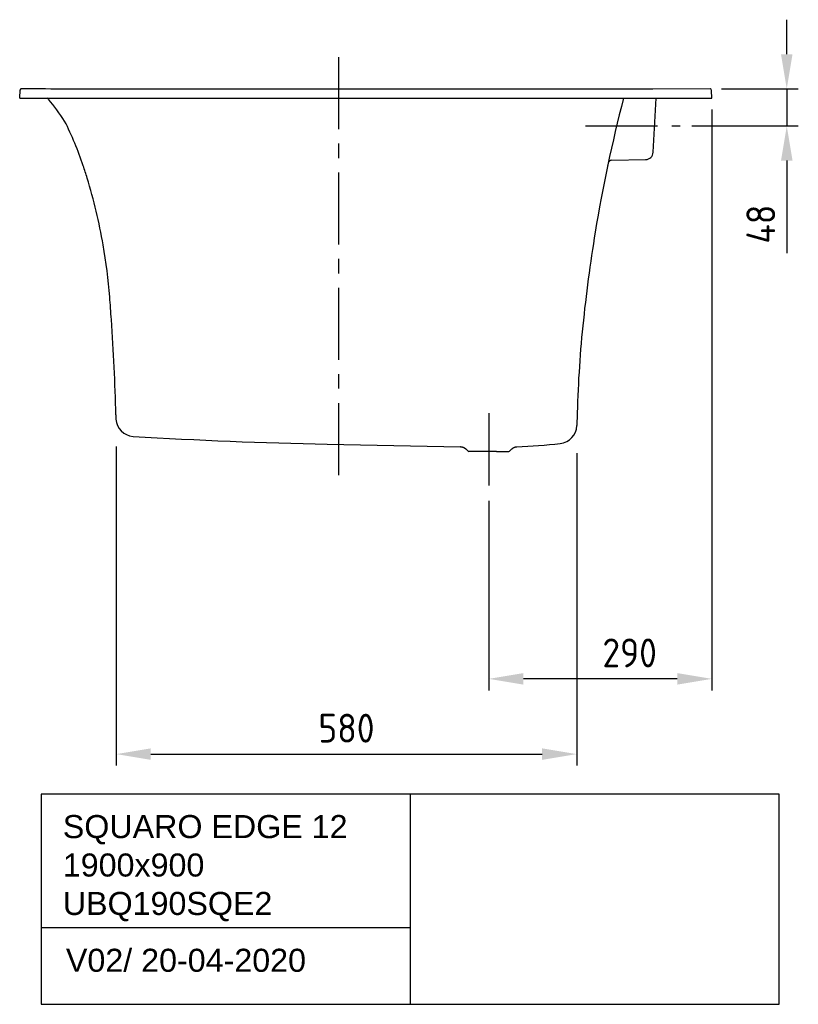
# Model space of a CAD drawing. Extents: x 5157 to 8704, y 1012 to 3767.
# Tile 3 of 3: x 7691 to 8704, y 1012 to 2293. Entities that reach past the tile are written whole.
import ezdxf

# ---------------------------------------------------------------- set-up
doc = ezdxf.new("R2010")
doc.units = 0
doc.header["$LTSCALE"] = 75
doc.header["$MEASUREMENT"] = 0
doc.linetypes.add('CENTER', pattern=[2, 1.25, -0.25, 0.25, -0.25])
doc.layers.get('DEFPOINTS').update_dxf_attribs({"linetype": 'CONTINUOUS'})
doc.layers.add('HARTLIJN', color=7, linetype='CENTER')
doc.layers.add('PEN1', color=7, linetype='CONTINUOUS')
doc.styles.add('ISO', font='ISO')
doc.styles.add('iso_text', font='isocp.shx')
doc.dimstyles.new('H2_5OS15', dxfattribs={"dimscale": 15, "dimtxt": 2.5, "dimasz": 3, "dimexe": 1, "dimexo": 1, "dimgap": 1, "dimtad": 1, "dimdec": 0, "dimdsep": 46, "dimtxsty": 'ISO', "dimcen": 0, "dimdle": 1.3, "dimclrd": 256, "dimclre": 256, "dimclrt": 7, "dimadec": 0, "dimazin": 0, "dimtfac": 0.714286, "dimtdec": 0, "dimtmove": 0, "dimatfit": 3, "dimfxl": 1, "dimtvp": 1, "dimtolj": 1, "dimarcsym": 0})

# ---------------------------------------------------------------- blocks, each defined once
blk = doc.blocks.new('*D69')
at = {"layer": 'DEFPOINTS', "color": 0}
for p in [(7816.600253, 1752.770747), (8415.366707, 1744.385167), (8415.366707, 1337.766678)]:
    blk.add_point(p, dxfattribs=at)
at = {"layer": 'PEN1', "lineweight": -2}
for p, q in [((7816.600253, 1737.770747), (7816.600253, 1322.766678)), ((8415.366707, 1729.385167), (8415.366707, 1322.766678)), ((7861.600253, 1337.766678), (8370.366707, 1337.766678))]:
    blk.add_line(p, q, dxfattribs=at)
at = {"layer": 'PEN1'}
for points in [[(7861.600253, 1345.266678), (7861.600253, 1330.266678), (7816.600253, 1337.766678)], [(8370.366707, 1345.266678), (8370.366707, 1330.266678), (8415.366707, 1337.766678)]]:
    blk.add_solid(points, dxfattribs=at)
at = {"layer": 'PEN1', "color": 7, "insert": (8115.98348, 1371.516678), "char_height": 37.5, "attachment_point": 5, "style": 'ISO'}
blk.add_mtext('\\A1;{\\Fiso;580}', dxfattribs=at)
blk = doc.blocks.new('*D74')
at = {"layer": 'DEFPOINTS', "color": 0}
for p in [(8591.095707, 2191.072481), (8301.095707, 1682.052897), (8301.095707, 1435.653668)]:
    blk.add_point(p, dxfattribs=at)
at = {"layer": 'PEN1', "lineweight": -2}
for p, q in [((8591.095707, 2176.072481), (8591.095707, 1420.653668)), ((8301.095707, 1667.052897), (8301.095707, 1420.653668)), ((8546.095707, 1435.653668), (8346.095707, 1435.653668))]:
    blk.add_line(p, q, dxfattribs=at)
at = {"layer": 'PEN1'}
for points in [[(8346.095707, 1443.153668), (8346.095707, 1428.153668), (8301.095707, 1435.653668)], [(8546.095707, 1443.153668), (8546.095707, 1428.153668), (8591.095707, 1435.653668)]]:
    blk.add_solid(points, dxfattribs=at)
at = {"layer": 'PEN1', "color": 7, "insert": (8484.202649, 1469.403668), "char_height": 37.5, "attachment_point": 5, "style": 'ISO'}
blk.add_mtext('\\A1;290', dxfattribs=at)
blk = doc.blocks.new('*D75')
at = {"layer": 'DEFPOINTS', "color": 0}
for p in [(8588.714037, 2203.06563), (8688.525738, 2203.06563), (8549.913546, 2154.875277)]:
    blk.add_point(p, dxfattribs=at)
at = {"layer": 'PEN1', "lineweight": -2}
for p, q in [((8688.525738, 2248.06563), (8688.525738, 2293.06563)), ((8603.714037, 2203.06563), (8703.525738, 2203.06563)), ((8688.525738, 2203.06563), (8688.525738, 2154.875277)), ((8564.913546, 2154.875277), (8703.525738, 2154.875277)), ((8688.525738, 2109.875277), (8688.525738, 1989.339563))]:
    blk.add_line(p, q, dxfattribs=at)
at = {"layer": 'PEN1'}
for points in [[(8681.025738, 2248.06563), (8696.025738, 2248.06563), (8688.525738, 2203.06563)], [(8681.025738, 2109.875277), (8696.025738, 2109.875277), (8688.525738, 2154.875277)]]:
    blk.add_solid(points, dxfattribs=at)
at = {"layer": 'PEN1', "color": 7, "insert": (8654.775738, 2027.10742), "char_height": 37.5, "attachment_point": 5, "rotation": 90, "style": 'ISO'}
blk.add_mtext('\\A1;48', dxfattribs=at)

msp = doc.modelspace()

# ---------------------------------------------------------------- linework, layer by layer
at = {"layer": 'HARTLIJN'}
for p, q in [((8106.1, 1700.63), (8106.1, 2261.03)), ((8426.76, 2154.88), (8549.91, 2154.88)), ((8301.1, 1781.09), (8301.1, 1682.05))]:
    msp.add_line(p, q, dxfattribs=at)
at = {"layer": 'PEN1'}
for p, q in [((7693.42, 2203.07), (7693.41, 2203.07)), ((7693.44, 2203.07), (7693.42, 2203.07)), ((7693.46, 2203.07), (7693.44, 2203.07)), ((7693.59, 2203.07), (7693.47, 2203.07)), ((7693.63, 2203.07), (7693.59, 2203.07)), ((7693.65, 2203.07), (7693.63, 2203.07)), ((7693.68, 2203.07), (7693.65, 2203.07)), ((7693.81, 2203.07), (7693.78, 2203.07)), ((7694.01, 2203.07), (7693.81, 2203.07)), ((7708.08, 2203.03), (7694.01, 2203.07)), ((8504.76, 2202.88), (7731.41, 2202.91)), ((8588.71, 2203.07), (8514.55, 2202.88)), ((8588.75, 2203.07), (8588.71, 2203.07)), ((7691.1, 2191.07), (7691.55, 2201.74)), ((7691.1, 2191.07), (7698.1, 2191.07)), ((7698.1, 2191.07), (8106.1, 2191.07)), ((8106.1, 2191.07), (8584.1, 2191.07)), ((8514.55, 2202.88), (8504.76, 2202.88)), ((8514.86, 2120.56), (8518.55, 2191.07)), ((8584.1, 2191.07), (8591.1, 2191.07)), ((8591.1, 2191.07), (8590.75, 2201.11)), ((8461.09, 2110.32), (8505.05, 2111.09)), ((7816.13, 1778.87), (7816.14, 1778.28)), ((7816.14, 1778.28), (7816.23, 1774.51)), ((7816.23, 1774.51), (7816.26, 1773.61)), ((8415.6, 1765.01), (8415.61, 1765.36)), ((8091.1, 1740.89), (8264.43, 1737.65)), ((8264.46, 1737.62), (8264.45, 1737.62)), ((8264.46, 1737.62), (8264.48, 1737.62)), ((8264.48, 1737.62), (8264.52, 1737.62)), ((8271.06, 1734.74), (8273.65, 1732.16)), ((8290.95, 1731.57), (8275.06, 1731.57)), ((8290.95, 1731.57), (8275.1, 1731.57)), ((8311.24, 1731.57), (8290.95, 1731.57)), ((8311.24, 1731.57), (8290.95, 1731.57)), ((8311.24, 1731.57), (8327.1, 1731.57)), ((8311.24, 1731.57), (8327.16, 1731.57)), ((8337.56, 1737.61), (8337.63, 1737.61)), ((8337.63, 1737.61), (8337.68, 1737.62)), ((8337.68, 1737.62), (8337.72, 1737.62)), ((7718.83, 1285.64), (7718.83, 1012.31)), ((8678.81, 1285.64), (7718.83, 1285.64)), ((8198.82, 1285.64), (8198.82, 1012.31)), ((8678.81, 1012.31), (8678.81, 1285.64)), ((7718.83, 1112.31), (8198.82, 1112.31)), ((7718.83, 1012.31), (8678.81, 1012.31))]:
    msp.add_line(p, q, dxfattribs=at)
for points in [[(7692.97, 2203.01), (7692.95, 2203.01), (7692.94, 2203), (7692.92, 2203), (7692.9, 2202.99), (7692.88, 2202.99), (7692.86, 2202.98), (7692.85, 2202.98), (7692.83, 2202.97), (7692.81, 2202.97), (7692.79, 2202.96), (7692.77, 2202.95), (7692.75, 2202.95), (7692.74, 2202.94), (7692.72, 2202.93), (7692.7, 2202.92), (7692.68, 2202.92), (7692.66, 2202.91), (7692.64, 2202.9), (7692.62, 2202.89), (7692.61, 2202.88), (7692.59, 2202.88), (7692.57, 2202.87), (7692.55, 2202.86), (7692.53, 2202.85), (7692.51, 2202.84), (7692.49, 2202.83), (7692.47, 2202.82), (7692.45, 2202.81), (7692.44, 2202.8), (7692.42, 2202.78), (7692.4, 2202.77), (7692.38, 2202.76), (7692.36, 2202.75), (7692.34, 2202.74), (7692.32, 2202.72), (7692.3, 2202.71), (7692.28, 2202.7), (7692.26, 2202.68), (7692.25, 2202.67), (7692.23, 2202.65), (7692.21, 2202.64), (7692.19, 2202.62), (7692.17, 2202.61), (7692.15, 2202.59), (7692.13, 2202.58), (7692.11, 2202.56), (7692.1, 2202.54), (7692.08, 2202.53), (7692.06, 2202.51), (7692.04, 2202.49), (7692.02, 2202.47), (7692, 2202.46), (7691.99, 2202.44), (7691.97, 2202.42), (7691.95, 2202.4), (7691.94, 2202.38), (7691.92, 2202.36), (7691.9, 2202.34), (7691.88, 2202.32), (7691.87, 2202.3), (7691.85, 2202.28), (7691.84, 2202.26), (7691.82, 2202.23), (7691.8, 2202.21), (7691.79, 2202.19), (7691.77, 2202.17), (7691.76, 2202.14), (7691.74, 2202.12), (7691.73, 2202.1), (7691.72, 2202.07), (7691.7, 2202.05), (7691.69, 2202.02), (7691.68, 2202), (7691.66, 2201.97), (7691.65, 2201.95), (7691.64, 2201.92), (7691.63, 2201.9), (7691.61, 2201.87), (7691.6, 2201.84), (7691.59, 2201.82), (7691.58, 2201.79), (7691.57, 2201.76), (7691.56, 2201.74), (7691.55, 2201.71), (7691.54, 2201.68), (7691.53, 2201.65), (7691.52, 2201.62), (7691.52, 2201.59)], [(7693.18, 2203.05), (7693.16, 2203.05), (7693.15, 2203.05), (7693.13, 2203.04), (7693.11, 2203.04), (7693.1, 2203.04), (7693.08, 2203.04), (7693.06, 2203.03), (7693.04, 2203.03), (7693.03, 2203.02), (7693.01, 2203.02), (7692.99, 2203.02), (7692.97, 2203.01)], [(7693.4, 2203.07), (7693.39, 2203.07), (7693.38, 2203.07), (7693.37, 2203.07), (7693.36, 2203.07), (7693.34, 2203.07), (7693.33, 2203.07), (7693.31, 2203.06), (7693.3, 2203.06), (7693.28, 2203.06), (7693.26, 2203.06), (7693.25, 2203.06), (7693.23, 2203.06), (7693.21, 2203.06), (7693.2, 2203.05), (7693.18, 2203.05)], [(7693.73, 2203.07), (7693.71, 2203.07), (7693.68, 2203.07)], [(7693.78, 2203.07), (7693.76, 2203.07), (7693.73, 2203.07)], [(7731.41, 2202.91), (7724.62, 2202.94), (7722.21, 2202.95), (7708.08, 2203.03)], [(8588.77, 2203.07), (8588.76, 2203.07), (8588.75, 2203.07)], [(8589.28, 2202.99), (8589.26, 2203), (8589.24, 2203), (8589.22, 2203.01), (8589.19, 2203.01), (8589.17, 2203.02), (8589.15, 2203.02), (8589.13, 2203.03), (8589.11, 2203.03), (8589.09, 2203.04), (8589.07, 2203.04), (8589.05, 2203.04), (8589.02, 2203.05), (8589, 2203.05), (8588.98, 2203.05), (8588.97, 2203.05), (8588.95, 2203.06), (8588.93, 2203.06), (8588.91, 2203.06), (8588.89, 2203.06), (8588.87, 2203.06), (8588.86, 2203.06), (8588.84, 2203.06), (8588.83, 2203.06), (8588.81, 2203.06), (8588.8, 2203.06), (8588.79, 2203.06), (8588.78, 2203.06)], [(8264.52, 1737.62), (8264.57, 1737.62), (8264.61, 1737.61), (8264.64, 1737.61), (8264.69, 1737.61), (8264.74, 1737.61)], [(8264.74, 1737.61), (8264.8, 1737.6), (8264.86, 1737.6), (8264.93, 1737.59), (8265.01, 1737.58)], [(8265.01, 1737.58), (8265.09, 1737.58), (8265.17, 1737.57), (8265.26, 1737.56), (8265.36, 1737.54), (8265.45, 1737.53), (8265.56, 1737.51), (8265.66, 1737.5), (8265.77, 1737.48), (8265.88, 1737.46), (8265.99, 1737.44), (8266.1, 1737.41), (8266.22, 1737.39), (8266.34, 1737.36), (8266.46, 1737.33), (8266.59, 1737.3), (8266.71, 1737.27), (8266.84, 1737.23), (8266.97, 1737.19), (8267.1, 1737.15), (8267.23, 1737.11), (8267.36, 1737.06), (8267.49, 1737.01), (8267.62, 1736.96), (8267.76, 1736.91), (8267.89, 1736.86), (8268.02, 1736.8), (8268.16, 1736.74), (8268.29, 1736.68), (8268.43, 1736.61), (8268.57, 1736.54), (8268.7, 1736.47), (8268.84, 1736.4), (8268.97, 1736.32), (8269.11, 1736.25), (8269.24, 1736.16), (8269.38, 1736.08), (8269.51, 1735.99), (8269.65, 1735.9), (8269.78, 1735.81), (8269.91, 1735.72), (8270.05, 1735.62), (8270.18, 1735.52), (8270.31, 1735.42), (8270.44, 1735.31), (8270.56, 1735.2), (8270.69, 1735.09), (8270.82, 1734.98), (8270.94, 1734.86), (8271.06, 1734.74)], [(8328.58, 1732.16), (8331.17, 1734.75), (8331.28, 1734.86), (8331.4, 1734.97), (8331.52, 1735.08), (8331.64, 1735.18), (8331.76, 1735.29), (8331.88, 1735.39), (8332, 1735.49), (8332.13, 1735.58), (8332.25, 1735.68), (8332.38, 1735.77), (8332.5, 1735.86), (8332.63, 1735.94), (8332.76, 1736.03), (8332.88, 1736.11), (8333.01, 1736.19), (8333.14, 1736.26), (8333.27, 1736.34), (8333.4, 1736.41), (8333.53, 1736.48), (8333.66, 1736.55), (8333.79, 1736.61), (8333.92, 1736.67), (8334.05, 1736.73), (8334.18, 1736.79), (8334.31, 1736.85), (8334.44, 1736.9), (8334.57, 1736.95), (8334.7, 1737), (8334.82, 1737.05), (8334.95, 1737.09), (8335.08, 1737.14), (8335.21, 1737.18), (8335.33, 1737.22), (8335.46, 1737.25), (8335.58, 1737.29), (8335.71, 1737.32), (8335.83, 1737.35), (8335.95, 1737.38), (8336.07, 1737.4), (8336.19, 1737.43), (8336.31, 1737.45), (8336.42, 1737.47), (8336.54, 1737.49), (8336.65, 1737.51), (8336.75, 1737.53), (8336.86, 1737.54), (8336.95, 1737.55), (8337.05, 1737.57), (8337.13, 1737.58), (8337.21, 1737.58)], [(8337.21, 1737.58), (8337.28, 1737.59), (8337.35, 1737.6), (8337.41, 1737.6), (8337.46, 1737.6), (8337.51, 1737.61), (8337.56, 1737.61)]]:
    msp.add_lwpolyline(points, dxfattribs=at)
for centre, radius, start, end in [((7693.45, 2201.06), 2.01, 94.7897, 99.65888), ((7693.45, 2201.07), 2, 89.88549, 94.79269), ((8588.75, 2201.04), 2, 2, 91.04563), ((7720.76, 2183.57), 10, 38.21172, 48.59687), ((10396.63, 1695.47), 1983.38, 165.52972, 170.67449), ((7342.61, 1885.88), 491.26, 34.06739, 38.2109), ((7372.15, 1969.91), 423.06, 18.34551, 26.86189), ((8504.87, 2121.09), 10, 271, 357), ((7089.17, 1876.25), 721.14, 16.99976, 18.33242), ((9142.09, 1958.94), 701.47, 167.8673, 168.1429), ((8461.18, 2105.32), 5, 91, 167.86729), ((7088.84, 1876.18), 721.48, 9.88626, 16.9976), ((10395.23, 1695.64), 1981.97, 170.6729, 174.2375), ((7089.66, 1876.3), 720.65, 4.46859, 9.88792), ((3828.27, 1621.25), 3992, 4.26382, 4.47108), ((3831.03, 1621.46), 3989.23, 4.04689, 4.25801), ((5206.27, 1718.78), 2610.55, 1.31909, 4.0464), ((9984.88, 1737.11), 1569.53, 174.23936, 178.65491), ((7840.22, 1775.02), 24, 183.3701, 265.73929), ((9990.56, 1736.94), 1575.21, 178.6537, 178.96619), ((8391.61, 1765.79), 24, 275.93085, 358.12589), ((8228.48, 8280.44), 6541, 266.581393, 268.796484), ((8317.27, 2375.94), 638.65, 271.81168, 276.9081), ((8275.06, 1733.57), 2, 225, 270), ((8327.16, 1733.57), 2, 270, 315)]:
    msp.add_arc(centre, radius, start, end, dxfattribs=at)
msp.add_open_spline([(8264.5, 1737.62), (8264.41, 1737.62), (8263.93, 1737.65), (8264.68, 1737.65), (8264.91, 1737.66)], degree=3, knots=[0, 0, 0, 0, 0.2815272, 1, 1, 1, 1], dxfattribs=at)

# ---------------------------------------------------------------- texts
at = {"layer": 'PEN1', "char_height": 30, "attachment_point": 1, "style": 'iso_text'}
for s, insert, width in [('{\\fArial|b0|i0|c0|p34;SQUARO EDGE 12 1900x900\\PUBQ190SQE2}', (7747.14, 1258.51), 449.1), ('{\\fArial|b0|i0|c0|p34;V02/ 20-04-2020}', (7751.2, 1084.56), 381.9)]:
    msp.add_mtext(s, dxfattribs=dict(at, insert=insert, width=width))

# ---------------------------------------------------------------- dimensions: what is measured, and where the dimension line sits
at = {"layer": 'PEN1'}
dim = msp.add_linear_dim(base=(8688.53, 2203.07), p1=(8549.91, 2154.88), p2=(8588.71, 2203.07), angle=90, dimstyle='H2_5OS15', dxfattribs=at)
dim.commit()
dim.dimension.update_dxf_attribs({"geometry": '*D75', "text_midpoint": (8688.53, 2027.11), "dimtype": 160})
dim = msp.add_linear_dim(base=(8301.1, 1435.65), p1=(8591.1, 2191.07), p2=(8301.1, 1682.05), dimstyle='H2_5OS15', dxfattribs=at)
dim.commit()
dim.dimension.update_dxf_attribs({"geometry": '*D74', "text_midpoint": (8484.2, 1435.65), "dimtype": 160})
dim = msp.add_linear_dim(base=(8415.37, 1337.77), p1=(7816.6, 1752.77), p2=(8415.37, 1744.39), text='{\\Fiso;580}', dimstyle='H2_5OS15', dxfattribs=at)
dim.commit()
dim.dimension.update_dxf_attribs({"geometry": '*D69', "text_midpoint": (8115.98, 1371.52)})

doc.saveas('drawing.dxf')
